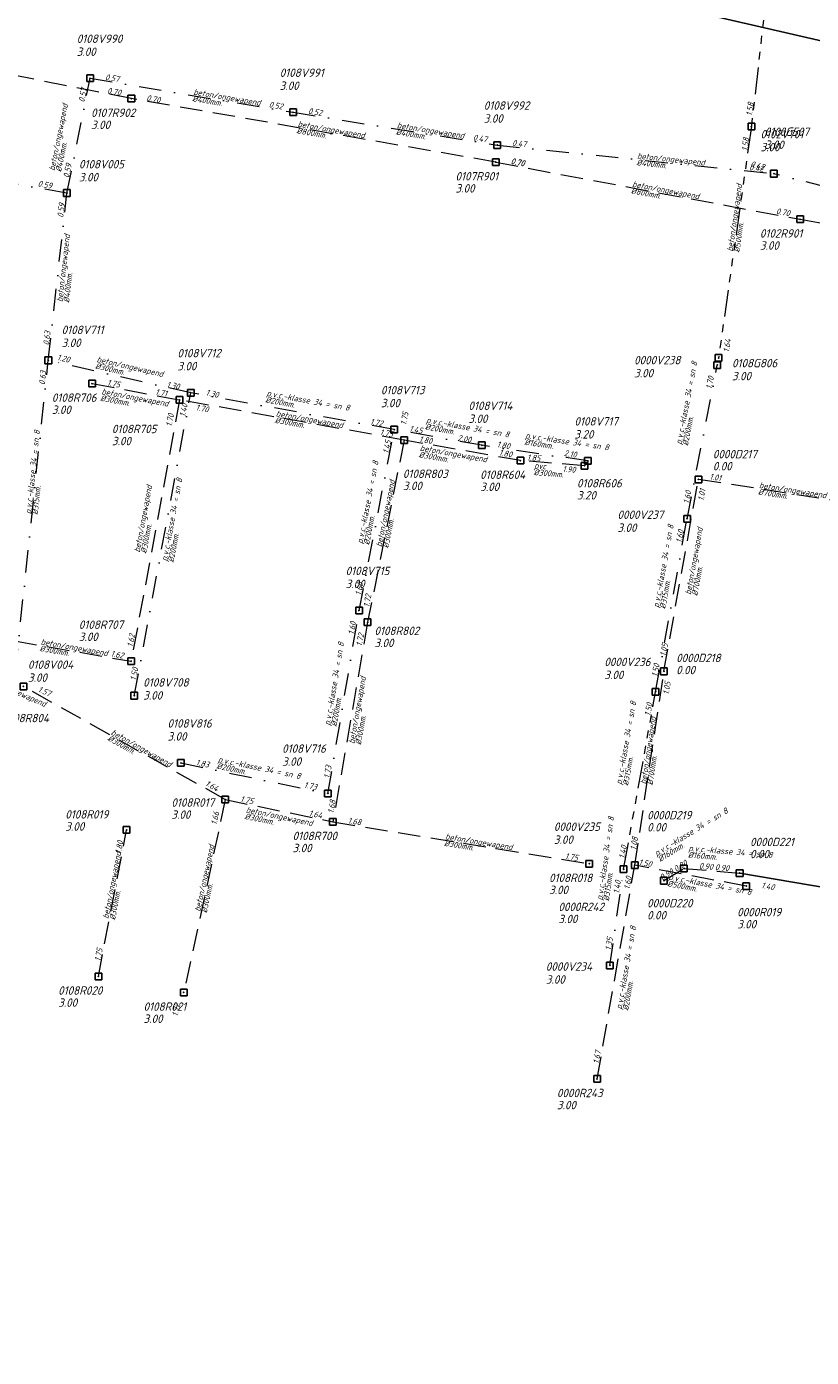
# Model space of a CAD drawing. Extents: x 155498 to 174806, y 452529 to 461643.
# Tile 5 of 44: x 157557 to 157732, y 460163 to 460461. Entities that reach past the tile are written whole.
import ezdxf

# ---------------------------------------------------------------- set-up
doc = ezdxf.new("R2010")
doc.units = 0
doc.header["$PDMODE"] = 64
doc.header["$PDSIZE"] = 1.5
for name, pattern in [('RI-GWA', [18.45, 6, -1.8, 1.75, -1.8, 1.75, -1.8, 1.75, -1.8]), ('RI-HWA', [7.4, 5, -2.4]), ('RI-VWA', [11, 5, -3, 0, -3])]:
    doc.linetypes.add(name, pattern=pattern)
doc.layers.get('0').update_dxf_attribs({"linetype": 'CONTINUOUS'})
doc.layers.get('DEFPOINTS').update_dxf_attribs({"linetype": 'CONTINUOUS'})
for name, color, linetype, lineweight in [('B-OI-RI-GWA-MATERIAAL-T18', 10, 'CONTINUOUS', 18), ('B-OI-RI-GWA-PUTDEKSELHOOGTE-T25', 10, 'CONTINUOUS', 25), ('B-OI-RI-GWA_BOB-T18', 10, 'CONTINUOUS', 18), ('B-OI-RI-GWA_DIAMETER-T18', 10, 'CONTINUOUS', 18), ('B-OI-RI-GWA_PUTNUMMER-T18', 10, 'CONTINUOUS', 18), ('B-OI-RI-GWA_RIOOLPUT-S', 10, 'CONTINUOUS', 25), ('B-OI-RI-GWA_TRANSPORTLEIDING-G', 10, 'RI-GWA', 18), ('B-OI-RI-HWA-BOB-T18', 150, 'CONTINUOUS', 18), ('B-OI-RI-HWA-MATERIAAL-T18', 150, 'CONTINUOUS', 18), ('B-OI-RI-HWA-PUTDEKSELHOOGTE-T25', 150, 'CONTINUOUS', 25), ('B-OI-RI-HWA-PUTNUMMER-T25', 150, 'CONTINUOUS', 25), ('B-OI-RI-HWA_DIAMETER-T18', 150, 'CONTINUOUS', 18), ('B-OI-RI-HWA_RIOOLPUT-S', 150, 'CONTINUOUS', 25), ('B-OI-RI-HWA_TRANSPORTLEIDING-G', 150, 'RI-HWA', 18), ('B-OI-RI-VWA-BOB-T18', 34, 'CONTINUOUS', 18), ('B-OI-RI-VWA-DIAMETER-T18', 34, 'CONTINUOUS', 18), ('B-OI-RI-VWA-MATERIAAL-T18', 34, 'CONTINUOUS', 18), ('B-OI-RI-VWA_PUTDEKSELHOOGTE-T25', 34, 'CONTINUOUS', 25), ('B-OI-RI-VWA_PUTNUMMER-T25', 34, 'CONTINUOUS', 25), ('B-OI-RI-VWA_RIOOLPUT-S', 34, 'CONTINUOUS', 25), ('B-OI-RI-VWA_TRANSPORTLEIDING-G', 34, 'RI-VWA', 18)]:
    doc.layers.add(name, color=color, linetype=linetype, lineweight=lineweight)
doc.layers.add('persleiding', color=7, linetype='CONTINUOUS')
doc.styles.add('NLCS-ISO-M500-T18_CURSIEF', font='NLCS-ISO.ttf', dxfattribs={"oblique": 15, "height": 0.9})
doc.styles.add('NLCS-ISO-M750-T18_CURSIEF', font='NLCS-ISO.ttf', dxfattribs={"oblique": 15, "height": 1.35})
doc.styles.add('NLCS-ISO-M750-T25_CURSIEF', font='NLCS-ISO.ttf', dxfattribs={"oblique": 15, "height": 1.875})

# ---------------------------------------------------------------- blocks, each defined once
blk = doc.blocks.new('ACMAP_ANN_TEMPLATE_gwa-diam')
at = {"style": 'NLCS-ISO-M500-T18_CURSIEF', "oblique": 15}
blk.add_attdef('gwa-diam', (-2.2, -1.3), '', height=1.2, dxfattribs=at)
blk = doc.blocks.new('ACMAP_ANN_TEMPLATE_gwa-materiaal')
at = {"style": 'NLCS-ISO-M750-T18_CURSIEF', "oblique": 15}
blk.add_attdef('gwa-mat', (-2.2, 0.2), '', height=1.35, dxfattribs=at)
blk = doc.blocks.new('ACMAP_ANN_TEMPLATE_gwa-nap-l')
at = {"style": 'NLCS-ISO-M750-T18_CURSIEF', "oblique": 15}
blk.add_attdef('gwa-nap-l', (2.3, 0.2), '', height=1.35, dxfattribs=at)
blk = doc.blocks.new('ACMAP_ANN_TEMPLATE_gwa-nap-r')
at = {"style": 'NLCS-ISO-M750-T18_CURSIEF', "oblique": 15}
blk.add_attdef('gwa-nap-r', (-5.6, 0.2), '', height=1.35, dxfattribs=at)
blk = doc.blocks.new('ACMAP_ANN_TEMPLATE_hwa-diam')
at = {"style": 'NLCS-ISO-M750-T18_CURSIEF', "oblique": 15}
blk.add_attdef('hwa-diam', (-3.7, -1.3), '', height=1.35, dxfattribs=at)
blk = doc.blocks.new('ACMAP_ANN_TEMPLATE_hwa-nap-l')
at = {"style": 'NLCS-ISO-M750-T18_CURSIEF', "oblique": 15}
blk.add_attdef('hwa-nap-l', (3.3, 0.2), '', height=1.35, dxfattribs=at)
blk = doc.blocks.new('ACMAP_ANN_TEMPLATE_hwa-nap-r')
at = {"style": 'NLCS-ISO-M750-T18_CURSIEF', "oblique": 15}
blk.add_attdef('hwa-nap-r', (-5.6, 0.2), '', height=1.35, dxfattribs=at)
blk = doc.blocks.new('ACMAP_ANN_TEMPLATE_vwa-diam')
at = {"style": 'NLCS-ISO-M750-T18_CURSIEF', "oblique": 15}
blk.add_attdef('vwa-diam', (0.3, -1.3), '', height=1.35, dxfattribs=at)
blk = doc.blocks.new('ACMAP_ANN_TEMPLATE_vwa-materiaal')
at = {"style": 'NLCS-ISO-M750-T18_CURSIEF', "oblique": 15}
blk.add_attdef('vwa-mat', (0.3, 0.2), '', height=1.35, dxfattribs=at)
blk = doc.blocks.new('ACMAP_ANN_TEMPLATE_vwa-nap-l')
at = {"style": 'NLCS-ISO-M750-T18_CURSIEF', "oblique": 15}
blk.add_attdef('vwa-nap-l', (3.3, 0.2), '', height=1.35, dxfattribs=at)
blk = doc.blocks.new('ACMAP_ANN_TEMPLATE_vwa-nap-r')
at = {"style": 'NLCS-ISO-M750-T18_CURSIEF', "oblique": 15}
blk.add_attdef('vwa-nap-r', (-5.6, 0.2), '', height=1.35, dxfattribs=at)
blk = doc.blocks.new('ACMAP_ANN_TEMPLATE_hwa-materiaal')
at = {"style": 'NLCS-ISO-M750-T18_CURSIEF', "oblique": 15}
blk.add_attdef('hwa-mat', (-3.7, 0.2), '', height=1.35, dxfattribs=at)
blk = doc.blocks.new('ACMAP_ANN_TEMPLATE_hwa-puth')
at = {"style": 'NLCS-ISO-M750-T25_CURSIEF', "oblique": 15}
blk.add_attdef('hwa-puth', (-9, -6.8), '', height=1.88, dxfattribs=at)
blk = doc.blocks.new('ACMAP_ANN_TEMPLATE_hwa-putnr')
at = {"style": 'NLCS-ISO-M750-T25_CURSIEF', "oblique": 15}
blk.add_attdef('hwa-putnr', (-9, -4.1), '', height=1.88, dxfattribs=at)
blk = doc.blocks.new('ACMAP_ANN_TEMPLATE_vwa-puth')
at = {"style": 'NLCS-ISO-M750-T25_CURSIEF', "oblique": 15}
blk.add_attdef('vwa-puth', (-3, 5), '', height=1.88, dxfattribs=at)
blk = doc.blocks.new('ACMAP_ANN_TEMPLATE_vwa-putnr')
at = {"style": 'NLCS-ISO-M750-T25_CURSIEF', "oblique": 15}
blk.add_attdef('vaw-putnr', (-3, 7.9), '', height=1.88, dxfattribs=at)
blk = doc.blocks.new('ACMAP_ANN_TEMPLATE_gwa-puth')
at = {"style": 'NLCS-ISO-M750-T25_CURSIEF', "oblique": 15}
blk.add_attdef('gwa-puth', (3, -5), '', height=1.88, dxfattribs=at)
blk = doc.blocks.new('ACMAP_ANN_TEMPLATE_gwa-putnr')
at = {"style": 'NLCS-ISO-M750-T25_CURSIEF', "oblique": 15}
blk.add_attdef('gwa-putnr', (3, -2.1), '', height=1.88, dxfattribs=at)

msp = doc.modelspace()

# ---------------------------------------------------------------- linework, layer by layer
at = {"layer": 'B-OI-RI-GWA_RIOOLPUT-S'}
for p in [(157719.01, 460438.35), (157711.68, 460386.64)]:
    msp.add_point(p, dxfattribs=at)
at = {"layer": 'B-OI-RI-GWA_TRANSPORTLEIDING-G'}
for p, q in [((157724.66, 460488.19), (157719.01, 460438.35)), ((157719.01, 460438.35), (157711.68, 460386.64)), ((157690.46, 460272.36), (157697.61, 460312.02))]:
    msp.add_line(p, q, dxfattribs=at)
at = {"layer": 'B-OI-RI-HWA_RIOOLPUT-S'}
for p in [(157580.45, 460444.59), (157661.89, 460430.39), (157729.91, 460417.62), (157571.68, 460380.92), (157591.22, 460377.26), (157641.4, 460368.27), (157667.4, 460363.7), (157681.73, 460362.53), (157707.17, 460359.5), (157633.25, 460327.56), (157580.41, 460318.84), (157699.48, 460316.6), (157556.34, 460313.21), (157601.45, 460287.94), (157625.49, 460282.98), (157579.37, 460281.16), (157682.79, 460273.61), (157692.96, 460273.27), (157703.94, 460272.56), (157699.45, 460269.82), (157716.4, 460271.52), (157717.88, 460268.6), (157573.09, 460248.43), (157592.18, 460244.83), (157684.55, 460225.53)]:
    msp.add_point(p, dxfattribs=at)
at = {"layer": 'B-OI-RI-HWA_TRANSPORTLEIDING-G'}
for p, q in [((157580.45, 460444.59), (157505.76, 460459.41)), ((157661.89, 460430.39), (157580.45, 460444.59)), ((157661.89, 460430.39), (157729.91, 460417.62)), ((157729.91, 460417.62), (157775.63, 460409.3)), ((157571.68, 460380.92), (157591.22, 460377.26)), ((157591.22, 460377.26), (157580.41, 460318.84)), ((157641.4, 460368.27), (157591.22, 460377.26)), ((157641.4, 460368.27), (157633.25, 460327.56)), ((157667.4, 460363.7), (157641.4, 460368.27)), ((157681.73, 460362.53), (157667.4, 460363.7)), ((157699.48, 460316.6), (157707.17, 460359.5)), ((157741.41, 460354.16), (157707.17, 460359.5)), ((157633.25, 460327.56), (157625.49, 460282.98)), ((157547.07, 460324.7), (157580.41, 460318.84)), ((157692.96, 460273.27), (157699.48, 460316.6)), ((157601.45, 460287.94), (157556.34, 460313.21)), ((157601.45, 460287.94), (157592.18, 460244.83)), ((157601.45, 460287.94), (157625.49, 460282.98)), ((157625.49, 460282.98), (157682.79, 460273.61)), ((157573.09, 460248.43), (157579.37, 460281.16)), ((157684.55, 460225.53), (157692.96, 460273.27)), ((157717.88, 460268.6), (157692.96, 460273.27)), ((157699.45, 460269.82), (157703.94, 460272.56)), ((157703.94, 460272.56), (157716.4, 460271.52))]:
    msp.add_line(p, q, dxfattribs=at)
at = {"layer": 'B-OI-RI-VWA_RIOOLPUT-S'}
for p in [(157571.24, 460449.13), (157616.6, 460441.53), (157662.21, 460434.2), (157724.05, 460427.81), (157566.06, 460423.49), (157561.9, 460386.1), (157711.39, 460385.02), (157593.73, 460378.86), (157639.21, 460370.61), (157658.78, 460367.11), (157682.47, 460363.62), (157704.64, 460350.68), (157631.34, 460330.2), (157581.1, 460311.16), (157697.61, 460312.02), (157591.53, 460296.12), (157624.39, 460289.3), (157690.46, 460272.36), (157687.39, 460250.86)]:
    msp.add_point(p, dxfattribs=at)
at = {"layer": 'B-OI-RI-VWA_TRANSPORTLEIDING-G'}
for p, q in [((157566.06, 460423.49), (157571.24, 460449.13)), ((157571.24, 460449.13), (157616.6, 460441.53)), ((157616.6, 460441.53), (157662.21, 460434.2)), ((157566.06, 460423.49), (157480.62, 460438.4)), ((157662.21, 460434.2), (157724.05, 460427.81)), ((157779.07, 460413.67), (157724.05, 460427.81)), ((157561.9, 460386.1), (157566.06, 460423.49)), ((157554.52, 460316.62), (157561.9, 460386.1)), ((157593.73, 460378.86), (157561.9, 460386.1)), ((157704.64, 460350.68), (157711.39, 460385.02)), ((157581.1, 460311.16), (157593.73, 460378.86)), ((157639.21, 460370.61), (157593.73, 460378.86)), ((157631.34, 460330.2), (157639.21, 460370.61)), ((157658.78, 460367.11), (157639.21, 460370.61)), ((157682.47, 460363.62), (157658.78, 460367.11)), ((157697.61, 460312.02), (157704.64, 460350.68)), ((157624.39, 460289.3), (157631.34, 460330.2)), ((157591.53, 460296.12), (157624.39, 460289.3)), ((157687.39, 460250.86), (157690.46, 460272.36))]:
    msp.add_line(p, q, dxfattribs=at)
at = {"layer": 'DEFPOINTS', "flags": 128}
msp.add_lwpolyline([(157498.69, 460511.77), (157666.49, 461268.41), (158141.33, 461489.21), (159256.93, 461205.94), (159206.49, 460696.31), (158205.71, 460856.25), (158144.02, 460363.33)], close=True, dxfattribs=at)
at = {"layer": 'persleiding'}
msp.add_lwpolyline([(157784.76, 460163.28), (157767.82, 460167.89), (157766.83, 460168.29), (157766.72, 460168.84), (157766.88, 460169.93), (157780.73, 460237.62), (157780.67, 460238.06), (157780.37, 460238.53), (157776.33, 460243.24), (157775.97, 460243.49), (157775.56, 460243.59), (157745.97, 460249.05), (157745.77, 460249.2), (157745.7, 460249.46), (157745.73, 460249.73), (157749.04, 460265.21), (157749.04, 460265.62), (157748.85, 460265.88), (157748.45, 460266.03), (157716.4, 460271.52)], dxfattribs=at)

# ---------------------------------------------------------------- block references
at = {"layer": 'B-OI-RI-GWA-MATERIAAL-T18'}
for p, rotation, values in [((157715.35, 460412.5), 81.93303406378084, {'gwa-mat': 'beton/ongewapend'}), ((157690.56, 460293.36), 79.77870300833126, {'gwa-mat': 'p.v.c.-klasse 34 = sn 8'})]:
    msp.add_blockref('ACMAP_ANN_TEMPLATE_gwa-materiaal', p, dxfattribs=dict(at, rotation=rotation)).add_auto_attribs(values)
at = {"layer": 'B-OI-RI-GWA-PUTDEKSELHOOGTE-T25'}
for p in [(157719.01, 460438.35), (157711.68, 460386.64)]:
    msp.add_blockref('ACMAP_ANN_TEMPLATE_gwa-puth', p, dxfattribs=at).add_auto_attribs({'gwa-puth': '3.00'})
at = {"layer": 'B-OI-RI-GWA_BOB-T18'}
for name, p, rotation, values in [('ACMAP_ANN_TEMPLATE_gwa-nap-l', (157719.01, 460438.35), 81.93303406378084, {'gwa-nap-l': '1.58'}), ('ACMAP_ANN_TEMPLATE_gwa-nap-r', (157719.01, 460438.35), 83.53617172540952, {'gwa-nap-r': '1.58'}), ('ACMAP_ANN_TEMPLATE_gwa-nap-r', (157715.02, 460393.33), 81.93303406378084, {'gwa-nap-r': '1.64'}), ('ACMAP_ANN_TEMPLATE_gwa-nap-r', (157697.61, 460312.02), 79.77870300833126, {'gwa-nap-r': '1.50'}), ('ACMAP_ANN_TEMPLATE_gwa-nap-l', (157690.46, 460272.36), 79.77870300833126, {'gwa-nap-l': '1.40'})]:
    msp.add_blockref(name, p, dxfattribs=dict(at, rotation=rotation)).add_auto_attribs(values)
at = {"layer": 'B-OI-RI-GWA_DIAMETER-T18'}
for p, rotation, values in [((157715.35, 460412.5), 81.93303406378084, {'gwa-diam': '%%c500mm.'}), ((157690.56, 460293.36), 79.77870300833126, {'gwa-diam': '%%c315mm.'})]:
    msp.add_blockref('ACMAP_ANN_TEMPLATE_gwa-diam', p, dxfattribs=dict(at, rotation=rotation)).add_auto_attribs(values)
at = {"layer": 'B-OI-RI-GWA_PUTNUMMER-T18'}
for p, values in [((157719.01, 460438.35), {'gwa-putnr': '0100G507'}), ((157711.68, 460386.64), {'gwa-putnr': '0108G806'})]:
    msp.add_blockref('ACMAP_ANN_TEMPLATE_gwa-putnr', p, dxfattribs=at).add_auto_attribs(values)
at = {"layer": 'B-OI-RI-HWA-BOB-T18'}
for name, p, rotation, values in [('ACMAP_ANN_TEMPLATE_hwa-nap-r', (157580.45, 460444.59), 350.1092550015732, {'hwa-nap-r': '0.70'}), ('ACMAP_ANN_TEMPLATE_hwa-nap-l', (157580.45, 460444.59), 348.7747655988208, {'hwa-nap-l': '0.70'}), ('ACMAP_ANN_TEMPLATE_hwa-nap-l', (157661.89, 460430.39), 350.1092550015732, {'hwa-nap-l': '0.70'}), ('ACMAP_ANN_TEMPLATE_hwa-nap-l', (157661.89, 460430.39), 349.3692076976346, {'hwa-nap-l': '0.70'}), ('ACMAP_ANN_TEMPLATE_hwa-nap-r', (157729.91, 460417.62), 349.3692076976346, {'hwa-nap-r': '0.70'}), ('ACMAP_ANN_TEMPLATE_hwa-nap-l', (157571.68, 460380.92), 349.3893754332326, {'hwa-nap-l': '1.75'}), ('ACMAP_ANN_TEMPLATE_hwa-nap-r', (157591.22, 460377.26), 349.8447426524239, {'hwa-nap-r': '1.71'}), ('ACMAP_ANN_TEMPLATE_hwa-nap-l', (157589.08, 460367.92), 79.52056938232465, {'hwa-nap-l': '1.70'}), ('ACMAP_ANN_TEMPLATE_hwa-nap-r', (157600.24, 460373.74), 349.3893754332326, {'hwa-nap-r': '1.70'}), ('ACMAP_ANN_TEMPLATE_hwa-nap-l', (157641.4, 460368.27), 78.68817331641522, {'hwa-nap-l': '1.75'}), ('ACMAP_ANN_TEMPLATE_hwa-nap-r', (157641.4, 460368.27), 350.0340010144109, {'hwa-nap-r': '1.75'}), ('ACMAP_ANN_TEMPLATE_hwa-nap-l', (157641.4, 460368.27), 349.8447426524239, {'hwa-nap-l': '1.80'}), ('ACMAP_ANN_TEMPLATE_hwa-nap-l', (157659.25, 460365.25), 350.0340010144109, {'hwa-nap-l': '1.80'}), ('ACMAP_ANN_TEMPLATE_hwa-nap-r', (157674.4, 460363.12), 355.3257613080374, {'hwa-nap-r': '1.85'}), ('ACMAP_ANN_TEMPLATE_hwa-nap-l', (157673.47, 460361.26), 355.3257613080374, {'hwa-nap-l': '1.90'}), ('ACMAP_ANN_TEMPLATE_hwa-nap-r', (157715.1, 460358.45), 351.1308796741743, {'hwa-nap-r': '1.01'}), ('ACMAP_ANN_TEMPLATE_hwa-nap-r', (157709.52, 460360.11), 79.82906725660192, {'hwa-nap-r': '1.01'}), ('ACMAP_ANN_TEMPLATE_hwa-nap-l', (157633.25, 460327.56), 80.11987354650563, {'hwa-nap-l': '1.72'}), ('ACMAP_ANN_TEMPLATE_hwa-nap-r', (157582, 460327.41), 79.52056938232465, {'hwa-nap-r': '1.62'}), ('ACMAP_ANN_TEMPLATE_hwa-nap-r', (157633.25, 460327.56), 78.68817331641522, {'hwa-nap-r': '1.72'}), ('ACMAP_ANN_TEMPLATE_hwa-nap-r', (157581.24, 460318.77), 350.0376151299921, {'hwa-nap-r': '1.62'}), ('ACMAP_ANN_TEMPLATE_hwa-nap-l', (157699.48, 460316.6), 79.82906725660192, {'hwa-nap-l': '1.05'}), ('ACMAP_ANN_TEMPLATE_hwa-nap-r', (157701.59, 460316.83), 81.44265638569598, {'hwa-nap-r': '1.05'}), ('ACMAP_ANN_TEMPLATE_hwa-nap-l', (157556.34, 460313.21), 336.5437985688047, {'hwa-nap-l': '1.57'}), ('ACMAP_ANN_TEMPLATE_hwa-nap-l', (157593.87, 460292.59), 330.7468032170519, {'hwa-nap-l': '1.64'}), ('ACMAP_ANN_TEMPLATE_hwa-nap-l', (157601.45, 460287.94), 348.33348693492, {'hwa-nap-l': '1.75'}), ('ACMAP_ANN_TEMPLATE_hwa-nap-r', (157626.79, 460290.26), 80.11987354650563, {'hwa-nap-r': '1.68'}), ('ACMAP_ANN_TEMPLATE_hwa-nap-l', (157599.01, 460278.92), 77.8687620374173, {'hwa-nap-l': '1.66'}), ('ACMAP_ANN_TEMPLATE_hwa-nap-r', (157625.49, 460282.98), 348.33348693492, {'hwa-nap-r': '1.64'}), ('ACMAP_ANN_TEMPLATE_hwa-nap-l', (157625.49, 460282.98), 350.7153141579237, {'hwa-nap-l': '1.68'}), ('ACMAP_ANN_TEMPLATE_hwa-nap-r', (157579.37, 460281.16), 79.13343312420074, {'hwa-nap-r': '1.80'}), ('ACMAP_ANN_TEMPLATE_hwa-nap-l', (157692.96, 460273.27), 81.44265638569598, {'hwa-nap-l': '1.08'}), ('ACMAP_ANN_TEMPLATE_hwa-nap-r', (157682.79, 460273.61), 350.7153141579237, {'hwa-nap-r': '1.75'}), ('ACMAP_ANN_TEMPLATE_hwa-nap-r', (157699.24, 460272.13), 349.3822880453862, {'hwa-nap-r': '1.50'}), ('ACMAP_ANN_TEMPLATE_hwa-nap-l', (157699.45, 460269.82), 31.43111581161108, {'hwa-nap-l': '0.90'}), ('ACMAP_ANN_TEMPLATE_hwa-nap-l', (157703.94, 460272.56), 355.2359779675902, {'hwa-nap-l': '0.90'}), ('ACMAP_ANN_TEMPLATE_hwa-nap-r', (157716.4, 460271.52), 355.2359779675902, {'hwa-nap-r': '0.90'}), ('ACMAP_ANN_TEMPLATE_hwa-nap-r', (157692.96, 460273.27), 80.00509684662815, {'hwa-nap-r': '1.60'}), ('ACMAP_ANN_TEMPLATE_hwa-nap-r', (157703.94, 460272.56), 31.43111581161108, {'hwa-nap-r': '0.90'}), ('ACMAP_ANN_TEMPLATE_hwa-nap-l', (157717.88, 460268.6), 349.3822880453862, {'hwa-nap-l': '1.40'}), ('ACMAP_ANN_TEMPLATE_hwa-nap-l', (157573.09, 460248.43), 79.13343312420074, {'hwa-nap-l': '1.75'}), ('ACMAP_ANN_TEMPLATE_hwa-nap-r', (157592.18, 460244.83), 77.8687620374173, {'hwa-nap-r': '1.72'}), ('ACMAP_ANN_TEMPLATE_hwa-nap-l', (157684.55, 460225.53), 80.00509684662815, {'hwa-nap-l': '1.67'})]:
    msp.add_blockref(name, p, dxfattribs=dict(at, rotation=rotation)).add_auto_attribs(values)
at = {"layer": 'B-OI-RI-HWA-MATERIAAL-T18'}
for p, rotation, values in [((157621.17, 460437.49), 350.1092550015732, {'hwa-mat': 'beton/ongewapend'}), ((157695.9, 460424.01), 349.3692076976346, {'hwa-mat': 'beton/ongewapend'}), ((157577.3, 460377.66), 349.3893754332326, {'hwa-mat': 'beton/ongewapend'}), ((157616.31, 460372.77), 349.8447426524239, {'hwa-mat': 'beton/ongewapend'}), ((157648.48, 460365.08), 350.0340010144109, {'hwa-mat': 'beton/ongewapend'}), ((157674.11, 460361.45), 355.3257613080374, {'hwa-mat': 'pvc'}), ((157583.2, 460346.72), 79.52056938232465, {'hwa-mat': 'beton/ongewapend'}), ((157637.32, 460347.91), 78.68817331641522, {'hwa-mat': 'beton/ongewapend'}), ((157724.29, 460356.83), 351.1308796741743, {'hwa-mat': 'beton/ongewapend'}), ((157706.33, 460337.25), 79.82906725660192, {'hwa-mat': 'beton/ongewapend'}), ((157563.74, 460321.77), 350.0376151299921, {'hwa-mat': 'beton/ongewapend'}), ((157550.46, 460313), 336.5437985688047, {'hwa-mat': 'beton/ongewapend'}), ((157631.11, 460303.94), 80.11987354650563, {'hwa-mat': 'beton/ongewapend'}), ((157696.22, 460294.93), 81.44265638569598, {'hwa-mat': 'beton/ongewapend'}), ((157578.89, 460300.58), 330.7468032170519, {'hwa-mat': 'beton/ongewapend'}), ((157609.56, 460284.14), 348.33348693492, {'hwa-mat': 'beton/ongewapend'}), ((157701.12, 460276.99), 31.43111581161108, {'hwa-mat': 'p.v.c.-klasse 34 = sn 8'}), ((157596.81, 460266.39), 77.8687620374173, {'hwa-mat': 'beton/ongewapend'}), ((157654.14, 460278.29), 350.7153141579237, {'hwa-mat': 'beton/ongewapend'}), ((157576.23, 460264.8), 79.13343312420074, {'hwa-mat': 'beton/ongewapend'}), ((157708.6, 460275.95), 355.2359779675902, {'hwa-mat': 'p.v.c.-klasse 34 = sn 8'}), ((157704.02, 460269.18), 349.3822880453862, {'hwa-mat': 'p.v.c.-klasse 34 = sn 8'}), ((157690.85, 460244.6), 80.00509684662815, {'hwa-mat': 'p.v.c.-klasse 34 = sn 8'})]:
    msp.add_blockref('ACMAP_ANN_TEMPLATE_hwa-materiaal', p, dxfattribs=dict(at, rotation=rotation)).add_auto_attribs(values)
at = {"layer": 'B-OI-RI-HWA-PUTDEKSELHOOGTE-T25'}
for p, values in [((157580.45, 460444.59), {'hwa-puth': '3.00'}), ((157661.89, 460430.39), {'hwa-puth': '3.00'}), ((157729.91, 460417.62), {'hwa-puth': '3.00'}), ((157571.68, 460380.92), {'hwa-puth': '3.00'}), ((157585.1, 460373.92), {'hwa-puth': '3.00'}), ((157719.4, 460368.3), {'hwa-puth': '0.00'}), ((157650.13, 460363.91), {'hwa-puth': '3.00'}), ((157667.4, 460363.7), {'hwa-puth': '3.00'}), ((157689.03, 460361.8), {'hwa-puth': '3.20'}), ((157577.71, 460330.18), {'hwa-puth': '3.00'}), ((157643.78, 460328.81), {'hwa-puth': '3.00'}), ((157711.21, 460322.75), {'hwa-puth': '0.00'}), ((157598.39, 460290.44), {'hwa-puth': '3.00'}), ((157574.68, 460287.79), {'hwa-puth': '3.00'}), ((157704.72, 460287.61), {'hwa-puth': '0.00'}), ((157625.49, 460282.98), {'hwa-puth': '3.00'}), ((157727.71, 460281.63), {'hwa-puth': '0.00'}), ((157682.79, 460273.61), {'hwa-puth': '3.00'}), ((157684.88, 460267.12), {'hwa-puth': '3.00'}), ((157704.71, 460267.95), {'hwa-puth': '0.00'}), ((157724.83, 460265.95), {'hwa-puth': '3.00'}), ((157573.09, 460248.43), {'hwa-puth': '3.00'}), ((157592.18, 460244.83), {'hwa-puth': '3.00'}), ((157684.55, 460225.53), {'hwa-puth': '3.00'})]:
    msp.add_blockref('ACMAP_ANN_TEMPLATE_hwa-puth', p, dxfattribs=at).add_auto_attribs(values)
at = {"layer": 'B-OI-RI-HWA-PUTNUMMER-T25'}
for p, values in [((157580.45, 460444.59), {'hwa-putnr': '0107R902'}), ((157661.89, 460430.39), {'hwa-putnr': '0107R901'}), ((157729.91, 460417.62), {'hwa-putnr': '0102R901'}), ((157571.68, 460380.92), {'hwa-putnr': '0108R706'}), ((157585.1, 460373.92), {'hwa-putnr': '0108R705'}), ((157719.4, 460368.3), {'hwa-putnr': '0000D217'}), ((157650.13, 460363.91), {'hwa-putnr': '0108R803'}), ((157667.4, 460363.7), {'hwa-putnr': '0108R604'}), ((157689.03, 460361.8), {'hwa-putnr': '0108R606'}), ((157577.71, 460330.18), {'hwa-putnr': '0108R707'}), ((157643.78, 460328.81), {'hwa-putnr': '0108R802'}), ((157711.21, 460322.75), {'hwa-putnr': '0000D218'}), ((157560.91, 460309.32), {'hwa-putnr': '0108R804'}), ((157598.39, 460290.44), {'hwa-putnr': '0108R017'}), ((157574.68, 460287.79), {'hwa-putnr': '0108R019'}), ((157704.72, 460287.61), {'hwa-putnr': '0000D219'}), ((157625.49, 460282.98), {'hwa-putnr': '0108R700'}), ((157727.71, 460281.63), {'hwa-putnr': '0000D221'}), ((157682.79, 460273.61), {'hwa-putnr': '0108R018'}), ((157684.88, 460267.12), {'hwa-putnr': '0000R242'}), ((157704.71, 460267.95), {'hwa-putnr': '0000D220'}), ((157724.83, 460265.95), {'hwa-putnr': '0000R019'}), ((157573.09, 460248.43), {'hwa-putnr': '0108R020'}), ((157592.18, 460244.83), {'hwa-putnr': '0108R021'}), ((157684.55, 460225.53), {'hwa-putnr': '0000R243'})]:
    msp.add_blockref('ACMAP_ANN_TEMPLATE_hwa-putnr', p, dxfattribs=at).add_auto_attribs(values)
at = {"layer": 'B-OI-RI-HWA_DIAMETER-T18'}
for p, rotation, values in [((157621.17, 460437.49), 350.1092550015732, {'hwa-diam': '%%c800mm.'}), ((157695.9, 460424.01), 349.3692076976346, {'hwa-diam': '%%c800mm.'}), ((157577.3, 460377.66), 349.3893754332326, {'hwa-diam': '%%c300mm.'}), ((157616.31, 460372.77), 349.8447426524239, {'hwa-diam': '%%c300mm.'}), ((157648.48, 460365.08), 350.0340010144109, {'hwa-diam': '%%c300mm.'}), ((157674.11, 460361.45), 355.3257613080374, {'hwa-diam': '%%c300mm.'}), ((157724.29, 460356.83), 351.1308796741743, {'hwa-diam': '%%c700mm.'}), ((157583.2, 460346.72), 79.52056938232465, {'hwa-diam': '%%c300mm.'}), ((157637.32, 460347.91), 78.68817331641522, {'hwa-diam': '%%c300mm.'}), ((157706.33, 460337.25), 79.82906725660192, {'hwa-diam': '%%c700mm.'}), ((157563.74, 460321.77), 350.0376151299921, {'hwa-diam': '%%c300mm.'}), ((157631.11, 460303.94), 80.11987354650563, {'hwa-diam': '%%c300mm.'}), ((157578.89, 460300.58), 330.7468032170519, {'hwa-diam': '%%c300mm.'}), ((157696.22, 460294.93), 81.44265638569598, {'hwa-diam': '%%c700mm.'}), ((157609.56, 460284.14), 348.33348693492, {'hwa-diam': '%%c300mm.'}), ((157654.14, 460278.29), 350.7153141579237, {'hwa-diam': '%%c300mm.'}), ((157701.12, 460276.99), 31.43111581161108, {'hwa-diam': '%%c160mm.'}), ((157708.6, 460275.95), 355.2359779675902, {'hwa-diam': '%%c160mm.'}), ((157596.81, 460266.39), 77.8687620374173, {'hwa-diam': '%%c300mm.'}), ((157576.23, 460264.8), 79.13343312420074, {'hwa-diam': '%%c300mm.'}), ((157704.02, 460269.18), 349.3822880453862, {'hwa-diam': '%%c500mm.'}), ((157690.85, 460244.6), 80.00509684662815, {'hwa-diam': '%%c200mm.'})]:
    msp.add_blockref('ACMAP_ANN_TEMPLATE_hwa-diam', p, dxfattribs=dict(at, rotation=rotation)).add_auto_attribs(values)
at = {"layer": 'B-OI-RI-VWA-BOB-T18'}
for name, p, rotation, values in [('ACMAP_ANN_TEMPLATE_vwa-nap-l', (157571.24, 460449.13), 350.4920051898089, {'vwa-nap-l': '0.57'}), ('ACMAP_ANN_TEMPLATE_vwa-nap-r', (157571.24, 460449.13), 78.57191612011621, {'vwa-nap-r': '0.57'}), ('ACMAP_ANN_TEMPLATE_vwa-nap-r', (157616.6, 460441.53), 350.4920051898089, {'vwa-nap-r': '0.52'}), ('ACMAP_ANN_TEMPLATE_vwa-nap-l', (157616.6, 460441.53), 350.8702389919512, {'vwa-nap-l': '0.52'}), ('ACMAP_ANN_TEMPLATE_vwa-nap-r', (157662.21, 460434.2), 350.8702389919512, {'vwa-nap-r': '0.47'}), ('ACMAP_ANN_TEMPLATE_vwa-nap-l', (157662.21, 460434.2), 354.0948072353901, {'vwa-nap-l': '0.47'}), ('ACMAP_ANN_TEMPLATE_vwa-nap-r', (157724.05, 460427.81), 345.588744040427, {'vwa-nap-r': '0.42'}), ('ACMAP_ANN_TEMPLATE_vwa-nap-l', (157566.06, 460423.49), 78.57191612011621, {'vwa-nap-l': '0.59'}), ('ACMAP_ANN_TEMPLATE_vwa-nap-r', (157724.05, 460427.81), 354.0948072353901, {'vwa-nap-r': '0.42'}), ('ACMAP_ANN_TEMPLATE_vwa-nap-l', (157556.18, 460425.36), 350.1028406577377, {'vwa-nap-l': '0.59'}), ('ACMAP_ANN_TEMPLATE_vwa-nap-r', (157566.06, 460423.49), 83.65627651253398, {'vwa-nap-r': '0.59'}), ('ACMAP_ANN_TEMPLATE_vwa-nap-l', (157561.9, 460386.1), 83.65627651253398, {'vwa-nap-l': '0.63'}), ('ACMAP_ANN_TEMPLATE_vwa-nap-r', (157569.18, 460384.75), 347.1766732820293, {'vwa-nap-r': '1.20'}), ('ACMAP_ANN_TEMPLATE_vwa-nap-r', (157561.9, 460386.1), 83.93201970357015, {'vwa-nap-r': '0.63'}), ('ACMAP_ANN_TEMPLATE_vwa-nap-r', (157711.39, 460385.02), 78.87918513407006, {'vwa-nap-r': '1.70'}), ('ACMAP_ANN_TEMPLATE_vwa-nap-r', (157593.73, 460378.86), 349.722430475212, {'vwa-nap-r': '1.30'}), ('ACMAP_ANN_TEMPLATE_vwa-nap-l', (157593.73, 460378.86), 347.1766732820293, {'vwa-nap-l': '1.30'}), ('ACMAP_ANN_TEMPLATE_vwa-nap-r', (157593.73, 460378.86), 79.43426233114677, {'vwa-nap-r': '1.40'}), ('ACMAP_ANN_TEMPLATE_vwa-nap-r', (157639.21, 460370.61), 349.861144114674, {'vwa-nap-r': '1.72'}), ('ACMAP_ANN_TEMPLATE_vwa-nap-l', (157639.21, 460370.61), 349.722430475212, {'vwa-nap-l': '1.45'}), ('ACMAP_ANN_TEMPLATE_vwa-nap-r', (157639.21, 460370.61), 78.98348075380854, {'vwa-nap-r': '1.45'}), ('ACMAP_ANN_TEMPLATE_vwa-nap-r', (157658.78, 460367.11), 351.6160786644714, {'vwa-nap-r': '2.00'}), ('ACMAP_ANN_TEMPLATE_vwa-nap-l', (157658.78, 460367.11), 349.861144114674, {'vwa-nap-l': '1.80'}), ('ACMAP_ANN_TEMPLATE_vwa-nap-l', (157673.77, 460365.03), 351.6160786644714, {'vwa-nap-l': '2.10'}), ('ACMAP_ANN_TEMPLATE_vwa-nap-l', (157704.64, 460350.68), 78.87918513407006, {'vwa-nap-l': '1.60'}), ('ACMAP_ANN_TEMPLATE_vwa-nap-r', (157704.64, 460350.68), 79.68328516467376, {'vwa-nap-r': '1.60'}), ('ACMAP_ANN_TEMPLATE_vwa-nap-l', (157631.34, 460330.2), 78.98348075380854, {'vwa-nap-l': '1.60'}), ('ACMAP_ANN_TEMPLATE_vwa-nap-r', (157631.34, 460330.2), 80.35989276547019, {'vwa-nap-r': '1.60'}), ('ACMAP_ANN_TEMPLATE_vwa-nap-l', (157581.1, 460311.16), 79.43426233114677, {'vwa-nap-l': '1.50'}), ('ACMAP_ANN_TEMPLATE_vwa-nap-l', (157697.61, 460312.02), 79.68328516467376, {'vwa-nap-l': '1.50'}), ('ACMAP_ANN_TEMPLATE_vwa-nap-l', (157591.53, 460296.12), 348.2715447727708, {'vwa-nap-l': '1.83'}), ('ACMAP_ANN_TEMPLATE_vwa-nap-l', (157624.39, 460289.3), 80.35989276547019, {'vwa-nap-l': '1.73'}), ('ACMAP_ANN_TEMPLATE_vwa-nap-r', (157624.39, 460289.3), 348.2715447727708, {'vwa-nap-r': '1.73'}), ('ACMAP_ANN_TEMPLATE_vwa-nap-r', (157690.46, 460272.36), 81.88817642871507, {'vwa-nap-r': '1.40'}), ('ACMAP_ANN_TEMPLATE_vwa-nap-l', (157687.39, 460250.86), 81.88817642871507, {'vwa-nap-l': '1.35'})]:
    msp.add_blockref(name, p, dxfattribs=dict(at, rotation=rotation)).add_auto_attribs(values)
at = {"layer": 'B-OI-RI-VWA-DIAMETER-T18'}
for p, rotation, values in [((157593.92, 460445.33), 350.4920051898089, {'vwa-diam': '%%c400mm.'}), ((157639.41, 460437.87), 350.8702389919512, {'vwa-diam': '%%c400mm.'}), ((157563.43, 460428.06), 78.57191612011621, {'vwa-diam': '%%c400mm.'}), ((157693.13, 460431.01), 354.0948072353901, {'vwa-diam': '%%c400mm.'}), ((157565.23, 460398.77), 83.65627651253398, {'vwa-diam': '%%c400mm.'}), ((157572.28, 460385.6), 347.1766732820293, {'vwa-diam': '%%c300mm.'}), ((157610.27, 460378.02), 349.722430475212, {'vwa-diam': '%%c200mm.'}), ((157703.49, 460366.88), 78.87918513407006, {'vwa-diam': '%%c200mm.'}), ((157645.94, 460372), 349.861144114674, {'vwa-diam': '%%c200mm.'}), ((157668.12, 460368.55), 351.6160786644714, {'vwa-diam': '%%c160mm.'}), ((157558.21, 460351.36), 83.93201970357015, {'vwa-diam': '%%c315mm.'}), ((157632.26, 460344.7), 78.98348075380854, {'vwa-diam': '%%c200mm.'}), ((157588.57, 460340.8), 79.43426233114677, {'vwa-diam': '%%c200mm.'}), ((157698.45, 460330.41), 79.68328516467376, {'vwa-diam': '%%c315mm.'}), ((157625, 460304.09), 80.35989276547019, {'vwa-diam': '%%c200mm.'}), ((157599.39, 460296.2), 348.2715447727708, {'vwa-diam': '%%c200mm.'}), ((157685.86, 460265.06), 81.88817642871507, {'vwa-diam': '%%c315mm.'})]:
    msp.add_blockref('ACMAP_ANN_TEMPLATE_vwa-diam', p, dxfattribs=dict(at, rotation=rotation)).add_auto_attribs(values)
at = {"layer": 'B-OI-RI-VWA-MATERIAAL-T18'}
for p, rotation, values in [((157593.92, 460445.33), 350.4920051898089, {'vwa-mat': 'beton/ongewapend'}), ((157563.43, 460428.06), 78.57191612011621, {'vwa-mat': 'beton/ongewapend'}), ((157639.41, 460437.87), 350.8702389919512, {'vwa-mat': 'beton/ongewapend'}), ((157693.13, 460431.01), 354.0948072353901, {'vwa-mat': 'beton/ongewapend'}), ((157565.23, 460398.77), 83.65627651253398, {'vwa-mat': 'beton/ongewapend'}), ((157572.28, 460385.6), 347.1766732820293, {'vwa-mat': 'beton/ongewapend'}), ((157703.49, 460366.88), 78.87918513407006, {'vwa-mat': 'p.v.c.-klasse 34 = sn 8'}), ((157610.27, 460378.02), 349.722430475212, {'vwa-mat': 'p.v.c.-klasse 34 = sn 8'}), ((157645.94, 460372), 349.861144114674, {'vwa-mat': 'p.v.c.-klasse 34 = sn 8'}), ((157558.21, 460351.36), 83.93201970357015, {'vwa-mat': 'p.v.c.-klasse 34 = sn 8'}), ((157668.12, 460368.55), 351.6160786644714, {'vwa-mat': 'p.v.c.-klasse 34 = sn 8'}), ((157632.26, 460344.7), 78.98348075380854, {'vwa-mat': 'p.v.c.-klasse 34 = sn 8'}), ((157588.57, 460340.8), 79.43426233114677, {'vwa-mat': 'p.v.c.-klasse 34 = sn 8'}), ((157698.45, 460330.41), 79.68328516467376, {'vwa-mat': 'p.v.c.-klasse 34 = sn 8'}), ((157625, 460304.09), 80.35989276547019, {'vwa-mat': 'p.v.c.-klasse 34 = sn 8'}), ((157599.39, 460296.2), 348.2715447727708, {'vwa-mat': 'p.v.c.-klasse 34 = sn 8'}), ((157685.86, 460265.06), 81.88817642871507, {'vwa-mat': 'p.v.c.-klasse 34 = sn 8'})]:
    msp.add_blockref('ACMAP_ANN_TEMPLATE_vwa-materiaal', p, dxfattribs=dict(at, rotation=rotation)).add_auto_attribs(values)
at = {"layer": 'B-OI-RI-VWA_PUTDEKSELHOOGTE-T25'}
for p, values in [((157571.24, 460449.13), {'vwa-puth': '3.00'}), ((157616.6, 460441.53), {'vwa-puth': '3.00'}), ((157662.21, 460434.2), {'vwa-puth': '3.00'}), ((157724.05, 460427.81), {'vwa-puth': '3.00'}), ((157571.74, 460421.09), {'vwa-puth': '3.00'}), ((157567.87, 460384.07), {'vwa-puth': '3.00'}), ((157593.73, 460378.86), {'vwa-puth': '3.00'}), ((157695.8, 460377.3), {'vwa-puth': '3.00'}), ((157639.21, 460370.61), {'vwa-puth': '3.00'}), ((157658.78, 460367.11), {'vwa-puth': '3.00'}), ((157682.47, 460363.62), {'vwa-puth': '3.20'}), ((157692.09, 460342.76), {'vwa-puth': '3.00'}), ((157631.34, 460330.2), {'vwa-puth': '3.00'}), ((157560.34, 460309.25), {'vwa-puth': '3.00'}), ((157689.15, 460309.86), {'vwa-puth': '3.00'}), ((157586.09, 460305.28), {'vwa-puth': '3.00'}), ((157591.53, 460296.12), {'vwa-puth': '3.00'}), ((157617.14, 460290.49), {'vwa-puth': '3.00'}), ((157677.87, 460273.04), {'vwa-puth': '3.00'}), ((157676.07, 460241.79), {'vwa-puth': '3.00'})]:
    msp.add_blockref('ACMAP_ANN_TEMPLATE_vwa-puth', p, dxfattribs=at).add_auto_attribs(values)
at = {"layer": 'B-OI-RI-VWA_PUTNUMMER-T25'}
for p, values in [((157571.24, 460449.13), {'vaw-putnr': '0108V990'}), ((157616.6, 460441.53), {'vaw-putnr': '0108V991'}), ((157662.21, 460434.2), {'vaw-putnr': '0108V992'}), ((157724.05, 460427.81), {'vaw-putnr': '0102V701'}), ((157571.74, 460421.09), {'vaw-putnr': '0108V005'}), ((157567.87, 460384.07), {'vaw-putnr': '0108V711'}), ((157593.73, 460378.86), {'vaw-putnr': '0108V712'}), ((157695.8, 460377.3), {'vaw-putnr': '0000V238'}), ((157639.21, 460370.61), {'vaw-putnr': '0108V713'}), ((157658.78, 460367.11), {'vaw-putnr': '0108V714'}), ((157682.47, 460363.62), {'vaw-putnr': '0108V717'}), ((157692.09, 460342.76), {'vaw-putnr': '0000V237'}), ((157631.34, 460330.2), {'vaw-putnr': '0108V715'}), ((157560.34, 460309.25), {'vaw-putnr': '0108V004'}), ((157689.15, 460309.86), {'vaw-putnr': '0000V236'}), ((157586.09, 460305.28), {'vaw-putnr': '0108V708'}), ((157591.53, 460296.12), {'vaw-putnr': '0108V816'}), ((157617.14, 460290.49), {'vaw-putnr': '0108V716'}), ((157677.87, 460273.04), {'vaw-putnr': '0000V235'}), ((157676.07, 460241.79), {'vaw-putnr': '0000V234'})]:
    msp.add_blockref('ACMAP_ANN_TEMPLATE_vwa-putnr', p, dxfattribs=at).add_auto_attribs(values)

doc.saveas('drawing.dxf')
